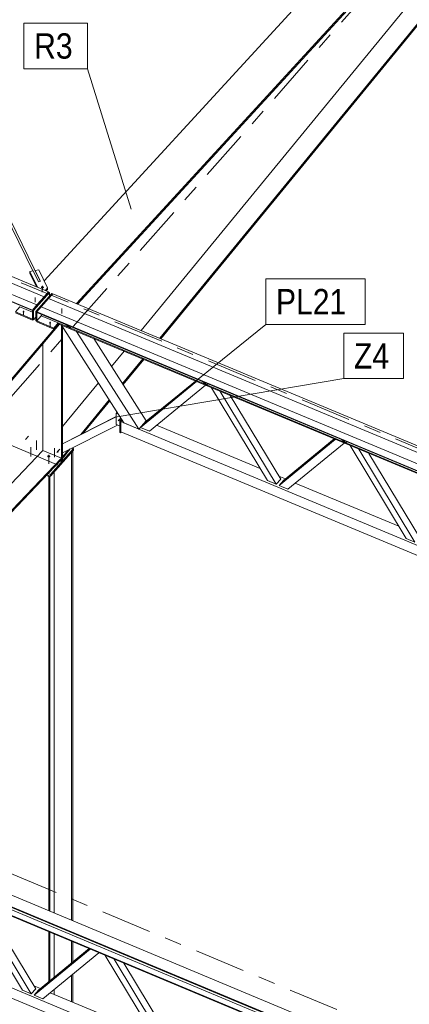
# Model space of a CAD drawing. Header units: millimetres. Extents: x -698 to 216, y -34 to 576.
# Tile 25 of 88: x -416 to -393, y 343 to 401. Entities that reach past the tile are written whole.
import ezdxf

# ---------------------------------------------------------------- set-up
doc = ezdxf.new("R2010")
doc.units = ezdxf.units.MM
for name, pattern in [('XKITLINE00', [0]), ('XKITLINE02', [4, 2, -2]), ('XKITLINE03', [6, 3, -1, 1, -1])]:
    doc.linetypes.add(name, pattern=pattern)
for name, color, linetype, lineweight in [('Element', 2, 'Continuous', 0), ('Spoina', 1, 'Continuous', 0), ('Znak elementu', 2, 'Continuous', 0), ('Śruba', 3, 'Continuous', 0)]:
    doc.layers.add(name, color=color, linetype=linetype, lineweight=lineweight)
doc.styles.add('ARIAL', font='ARIAL.TTF')

msp = doc.modelspace()

# ---------------------------------------------------------------- hatches: boundary and pattern name
at = {"layer": 'Śruba'}
for points in [[(-415.063, 384.917), (-415.071, 384.918), (-415.08, 384.92), (-415.089, 384.922), (-415.097, 384.925), (-415.104, 384.928), (-415.111, 384.932), (-415.118, 384.936), (-415.124, 384.941), (-415.129, 384.945), (-415.134, 384.951), (-415.137, 384.956), (-415.14, 384.962), (-415.142, 384.968), (-415.144, 384.974), (-415.144, 384.98), (-415.143, 384.986), (-415.142, 384.992), (-415.14, 384.998), (-415.136, 385.003), (-415.132, 385.009), (-415.128, 385.014), (-415.122, 385.018), (-415.116, 385.023), (-415.109, 385.027), (-415.102, 385.03), (-415.094, 385.033), (-415.086, 385.035), (-415.078, 385.037), (-415.069, 385.038), (-415.06, 385.039), (-415.051, 385.039), (-415.042, 385.039), (-415.033, 385.038), (-415.024, 385.036), (-415.016, 385.034), (-415.008, 385.031), (-415, 385.028), (-414.993, 385.024), (-414.987, 385.02), (-414.981, 385.015), (-414.975, 385.01), (-414.971, 385.005), (-414.967, 384.999), (-414.964, 384.994), (-414.962, 384.988), (-414.961, 384.982), (-414.961, 384.976), (-414.961, 384.97), (-414.963, 384.964), (-414.965, 384.958), (-414.968, 384.953), (-414.972, 384.947), (-414.977, 384.942), (-414.982, 384.937), (-414.988, 384.933), (-414.995, 384.929), (-415.002, 384.926), (-415.01, 384.923), (-415.018, 384.92), (-415.027, 384.919), (-415.036, 384.917), (-415.045, 384.917), (-415.054, 384.917)], [(-416.179, 383.484), (-416.19, 383.486), (-416.2, 383.489), (-416.209, 383.494), (-416.216, 383.5), (-416.222, 383.507), (-416.225, 383.515), (-416.227, 383.523), (-416.226, 383.531), (-416.222, 383.539), (-416.217, 383.546), (-416.21, 383.553), (-416.201, 383.558), (-416.191, 383.562), (-416.181, 383.564), (-416.169, 383.566), (-416.158, 383.565), (-416.147, 383.563), (-416.137, 383.559), (-416.128, 383.554), (-416.12, 383.548), (-416.115, 383.541), (-416.111, 383.534), (-416.11, 383.526), (-416.111, 383.518), (-416.114, 383.51), (-416.119, 383.502), (-416.126, 383.496), (-416.135, 383.491), (-416.145, 383.487), (-416.156, 383.484), (-416.167, 383.483)], [(-414.611, 382.829), (-414.622, 382.831), (-414.632, 382.835), (-414.641, 382.839), (-414.649, 382.846), (-414.654, 382.853), (-414.658, 382.86), (-414.659, 382.868), (-414.658, 382.876), (-414.655, 382.884), (-414.65, 382.891), (-414.643, 382.898), (-414.634, 382.903), (-414.624, 382.907), (-414.613, 382.91), (-414.602, 382.911), (-414.59, 382.91), (-414.579, 382.908), (-414.569, 382.905), (-414.56, 382.9), (-414.553, 382.894), (-414.547, 382.887), (-414.544, 382.879), (-414.543, 382.871), (-414.543, 382.863), (-414.547, 382.855), (-414.552, 382.848), (-414.559, 382.841), (-414.568, 382.836), (-414.578, 382.832), (-414.589, 382.829), (-414.6, 382.828)], [(-410.488, 377.141), (-410.481, 377.132), (-410.476, 377.123), (-410.472, 377.114), (-410.47, 377.105), (-410.47, 377.097), (-410.472, 377.09), (-410.476, 377.084), (-410.482, 377.079), (-410.489, 377.076), (-410.497, 377.075), (-410.506, 377.076), (-410.515, 377.078), (-410.525, 377.082), (-410.535, 377.088), (-410.544, 377.095), (-410.552, 377.103), (-410.559, 377.112), (-410.564, 377.121), (-410.568, 377.13), (-410.57, 377.139), (-410.569, 377.147), (-410.567, 377.155), (-410.564, 377.161), (-410.558, 377.165), (-410.551, 377.168), (-410.543, 377.169), (-410.534, 377.169), (-410.524, 377.166), (-410.514, 377.162), (-410.505, 377.156), (-410.496, 377.149)], [(-414.685, 374.91), (-414.694, 374.91), (-414.703, 374.912), (-414.711, 374.914), (-414.719, 374.917), (-414.727, 374.92), (-414.734, 374.924), (-414.741, 374.928), (-414.747, 374.932), (-414.752, 374.937), (-414.757, 374.943), (-414.761, 374.948), (-414.764, 374.954), (-414.766, 374.96), (-414.767, 374.966), (-414.768, 374.972), (-414.767, 374.979), (-414.766, 374.985), (-414.764, 374.991), (-414.761, 374.997), (-414.757, 375.002), (-414.752, 375.007), (-414.747, 375.012), (-414.741, 375.017), (-414.734, 375.021), (-414.727, 375.025), (-414.719, 375.028), (-414.711, 375.031), (-414.703, 375.033), (-414.694, 375.034), (-414.685, 375.035), (-414.676, 375.035), (-414.667, 375.035), (-414.658, 375.034), (-414.65, 375.033), (-414.641, 375.031), (-414.633, 375.028), (-414.625, 375.025), (-414.618, 375.021), (-414.611, 375.017), (-414.605, 375.012), (-414.6, 375.007), (-414.595, 375.002), (-414.591, 374.997), (-414.588, 374.991), (-414.586, 374.985), (-414.585, 374.979), (-414.584, 374.972), (-414.585, 374.966), (-414.586, 374.96), (-414.588, 374.954), (-414.591, 374.948), (-414.595, 374.943), (-414.6, 374.937), (-414.605, 374.932), (-414.611, 374.928), (-414.618, 374.924), (-414.625, 374.92), (-414.633, 374.917), (-414.641, 374.914), (-414.65, 374.912), (-414.658, 374.91), (-414.667, 374.91), (-414.676, 374.909)], [(-414.114, 375.275), (-414.107, 375.266), (-414.102, 375.257), (-414.098, 375.248), (-414.096, 375.239), (-414.096, 375.231), (-414.098, 375.223), (-414.102, 375.217), (-414.108, 375.213), (-414.115, 375.21), (-414.123, 375.209), (-414.132, 375.209), (-414.142, 375.212), (-414.151, 375.216), (-414.161, 375.222), (-414.17, 375.229), (-414.178, 375.237), (-414.185, 375.246), (-414.19, 375.255), (-414.194, 375.264), (-414.196, 375.273), (-414.196, 375.281), (-414.194, 375.288), (-414.19, 375.295), (-414.184, 375.299), (-414.177, 375.302), (-414.169, 375.303), (-414.16, 375.302), (-414.15, 375.3), (-414.141, 375.296), (-414.131, 375.29), (-414.122, 375.283)]]:
    msp.add_hatch(color=256, dxfattribs=at).paths.add_polyline_path(points, flags=17)

# ---------------------------------------------------------------- linework, layer by layer
at = {"layer": 'Element', "linetype": 'XKITLINE00', "lineweight": 0}
for p, q in [((-415.178, 385.333), (-434.606, 425.075)), ((-415.623, 385.944), (-434.412, 424.38)), ((-499.925, 420.309), (-414.69, 384.706)), ((-500.184, 420.026), (-414.949, 384.423)), ((-500.184, 420.026), (-414.95, 384.423)), ((-500.876, 419.229), (-415.642, 383.626)), ((-500.876, 419.206), (-415.641, 383.603)), ((-500.617, 419.535), (-415.382, 383.932)), ((-415.382, 383.932), (-500.617, 419.535)), ((-414.951, 385.359), (-393.697, 408.536)), ((-413.032, 384.014), (-391.417, 407.583)), ((-412.968, 383.987), (-391.353, 407.557)), ((-409.212, 382.418), (-392.275, 403.093)), ((-408.115, 381.96), (-391.118, 402.708)), ((-408.056, 381.935), (-391.055, 402.689)), ((-415.797, 385.81), (-415.795, 385.909)), ((-415.795, 385.909), (-415.597, 385.95)), ((-415.34, 384.978), (-415.795, 385.909)), ((-415.597, 385.95), (-415.285, 385.311)), ((-415.471, 385.976), (-415.273, 386.017)), ((-415.471, 385.932), (-415.471, 385.976)), ((-415.158, 385.337), (-415.471, 385.976)), ((-415.273, 386.017), (-414.752, 384.952)), ((-415.404, 385.004), (-415.797, 385.81)), ((-415.285, 385.311), (-415.158, 385.337)), ((-415.641, 383.62), (-414.69, 384.699)), ((-414.633, 384.675), (-415.584, 383.596)), ((-414.949, 384.423), (-414.69, 384.706)), ((-414.858, 384.813), (-414.916, 384.801)), ((-414.859, 384.777), (-414.858, 384.813)), ((-414.752, 384.952), (-414.858, 384.813)), ((-414.824, 384.762), (-414.754, 384.853)), ((-414.754, 384.853), (-414.752, 384.952)), ((-414.69, 384.706), (-414.69, 384.699)), ((-414.69, 384.699), (-414.633, 384.675)), ((-414.633, 384.454), (-414.633, 384.675)), ((-415.442, 383.537), (-414.491, 384.616)), ((-414.95, 384.423), (-415.382, 383.932)), ((-415.125, 383.825), (-414.693, 384.316)), ((-414.95, 384.405), (-414.95, 384.423)), ((-414.949, 384.405), (-414.949, 384.423)), ((-414.693, 384.316), (-414.433, 384.599)), ((-414.693, 384.315), (-414.693, 384.316)), ((-414.693, 384.316), (-329.458, 348.713)), ((-414.693, 384.316), (-329.458, 348.713)), ((-414.491, 384.616), (-414.438, 384.594)), ((-414.433, 384.599), (-329.199, 348.996)), ((-416.395, 383.826), (-416.654, 383.52)), ((-415.642, 383.098), (-416.654, 383.52)), ((-416.395, 383.826), (-415.641, 383.511)), ((-415.642, 383.626), (-415.382, 383.932)), ((-415.641, 383.603), (-415.642, 383.626)), ((-415.641, 383.076), (-415.641, 383.62)), ((-415.584, 383.596), (-415.641, 383.62)), ((-415.584, 383.052), (-415.584, 383.596)), ((-415.442, 382.993), (-415.442, 383.537)), ((-415.442, 383.537), (-415.385, 383.513)), ((-415.385, 383.519), (-415.126, 383.825)), ((-415.385, 383.519), (-415.385, 383.496)), ((-415.385, 383.519), (-330.151, 347.916)), ((-415.385, 382.992), (-415.385, 383.5)), ((-415.382, 383.932), (-415.382, 383.914)), ((-415.382, 383.914), (-415.382, 383.932)), ((-415.126, 383.825), (-329.891, 348.222)), ((-329.891, 348.222), (-415.125, 383.825)), ((-415.125, 383.825), (-415.125, 383.824)), ((-416.653, 383.461), (-415.641, 383.039)), ((-415.642, 383.098), (-415.641, 383.099)), ((-415.641, 383.039), (-415.642, 383.098)), ((-415.584, 383.052), (-415.641, 383.076)), ((-415.641, 383.039), (-415.618, 383.066)), ((-415.442, 383.214), (-415.584, 383.052)), ((-415.442, 382.993), (-415.385, 382.969)), ((-415.386, 382.991), (-415.127, 383.296)), ((-415.386, 382.991), (-415.385, 382.932)), ((-415.386, 382.991), (-414.374, 382.568)), ((-415.385, 383.496), (-330.15, 347.893)), ((-415.385, 382.932), (-414.373, 382.509)), ((-415.127, 383.296), (-414.115, 382.874)), ((-415.124, 383.295), (-415.065, 383.362)), ((-436.027, 356.995), (-414.109, 382.82)), ((-435.967, 356.969), (-414.048, 382.795)), ((-414.374, 382.568), (-414.115, 382.874)), ((-414.373, 382.509), (-414.374, 382.568)), ((-414.114, 382.815), (-414.373, 382.509)), ((-414.115, 382.874), (-414.114, 382.815)), ((-414.115, 382.871), (-330.905, 348.114)), ((-414.114, 382.822), (-330.935, 348.078)), ((-413.932, 374.624), (-413.932, 382.747)), ((-410.232, 376.956), (-413.918, 382.74)), ((-413.863, 374.703), (-413.863, 382.655)), ((-413.667, 382.778), (-413.696, 382.79)), ((-413.437, 382.588), (-413.696, 382.79)), ((-413.408, 382.576), (-413.667, 382.778)), ((-413.408, 382.576), (-413.437, 382.588)), ((-413.348, 382.645), (-413.408, 382.576)), ((-409.348, 376.586), (-413.033, 382.371)), ((-408.915, 377.076), (-412.018, 381.947)), ((-415.029, 375.323), (-415.029, 381.639)), ((-410.959, 380.285), (-410.215, 381.194)), ((-410.315, 379.274), (-409.118, 380.736)), ((-410.28, 379.219), (-409.059, 380.711)), ((-408.986, 376.972), (-405.995, 379.431)), ((-413.863, 376.74), (-411.744, 379.328)), ((-409.245, 376.677), (-405.929, 379.404)), ((-405.411, 379.187), (-408.727, 376.461)), ((-405.563, 379.393), (-405.591, 379.405)), ((-405.332, 379.203), (-405.591, 379.405)), ((-405.303, 379.191), (-405.563, 379.393)), ((-405.303, 379.191), (-405.332, 379.203)), ((-405.243, 379.259), (-405.303, 379.191)), ((-401.733, 373.539), (-405.049, 379.036)), ((-412.775, 376.271), (-411.099, 378.317)), ((-412.639, 376.34), (-411.065, 378.262)), ((-401.215, 373.323), (-404.531, 378.82)), ((-403.947, 378.576), (-400.956, 373.617)), ((-413.863, 375.719), (-410.698, 377.324)), ((-413.863, 375.711), (-410.698, 377.316)), ((-410.698, 377.529), (-410.672, 377.558)), ((-410.561, 377.472), (-410.698, 377.529)), ((-410.698, 377.529), (-410.698, 376.864)), ((-410.672, 377.558), (-410.596, 377.527)), ((-410.481, 377.056), (-410.374, 377.178)), ((-410.439, 377.038), (-410.349, 377.139)), ((-410.338, 377.122), (-410.417, 377.033)), ((-413.863, 375.175), (-410.607, 376.826)), ((-410.698, 376.864), (-410.481, 376.774)), ((-410.439, 377.038), (-410.481, 377.056)), ((-410.481, 376.391), (-410.481, 377.056)), ((-410.439, 376.373), (-410.439, 377.038)), ((-410.417, 377.033), (-409.388, 376.603)), ((-410.417, 377.033), (-410.417, 376.428)), ((-409.348, 376.586), (-410.232, 376.956)), ((-408.915, 377.076), (-409.348, 376.586)), ((-409.348, 376.586), (-334.618, 345.371)), ((-409.245, 376.677), (-408.986, 376.972)), ((-408.727, 376.461), (-409.245, 376.677)), ((-408.915, 377.076), (-408.878, 377.061)), ((-408.295, 376.817), (-402.166, 374.257)), ((-410.481, 376.391), (-410.439, 376.373)), ((-410.439, 376.373), (-410.397, 376.42)), ((-410.417, 376.428), (-334.62, 344.768)), ((-401.043, 373.251), (-397.727, 375.978)), ((-400.784, 373.545), (-397.792, 376.005)), ((-397.36, 375.967), (-397.389, 375.979)), ((-397.13, 375.776), (-397.389, 375.979)), ((-397.101, 375.764), (-397.36, 375.967)), ((-414.576, 373.894), (-413.219, 375.433)), ((-413.219, 375.337), (-414.576, 373.797)), ((-413.863, 374.943), (-413.538, 375.339)), ((-413.859, 374.851), (-413.402, 375.408)), ((-413.292, 375.464), (-413.219, 375.433)), ((-413.219, 375.433), (-413.219, 375.337)), ((-397.209, 375.761), (-400.525, 373.035)), ((-397.101, 375.764), (-397.13, 375.776)), ((-397.041, 375.833), (-397.101, 375.764)), ((-393.531, 370.113), (-396.847, 375.61)), ((-393.013, 369.897), (-396.329, 375.394)), ((-433.518, 355.946), (-415.029, 375.323)), ((-432.421, 355.488), (-413.932, 374.864)), ((-432.354, 355.461), (-413.937, 374.763)), ((-415.029, 375.323), (-413.932, 374.864)), ((-413.932, 374.864), (-413.937, 374.763)), ((-413.859, 374.851), (-413.863, 374.943)), ((-413.863, 374.853), (-413.859, 374.851)), ((-413.327, 347.513), (-413.327, 375.214)), ((-413.256, 347.483), (-413.256, 375.295)), ((-395.745, 375.15), (-392.754, 370.191)), ((-414.03, 374.665), (-413.932, 374.624)), ((-413.932, 374.624), (-413.863, 374.703)), ((-414.815, 373.843), (-414.682, 373.787)), ((-414.576, 373.797), (-414.778, 373.881)), ((-414.712, 373.95), (-414.576, 373.894)), ((-414.682, 373.787), (-414.648, 373.827)), ((-414.682, 348.079), (-414.682, 373.787)), ((-414.611, 348.049), (-414.611, 373.811)), ((-414.576, 373.894), (-414.576, 373.797)), ((-414.362, 347.945), (-414.362, 374.04)), ((-400.956, 373.617), (-401.215, 373.323)), ((-401.064, 373.797), (-400.676, 373.634)), ((-401.215, 373.323), (-401.733, 373.539)), ((-401.043, 373.251), (-400.784, 373.545)), ((-400.525, 373.035), (-401.043, 373.251)), ((-400.092, 373.391), (-393.964, 370.831)), ((-393.013, 369.897), (-393.531, 370.113)), ((-437.403, 357.569), (-352.168, 321.966)), ((-352.6, 321.457), (-437.835, 357.06)), ((-352.599, 321.41), (-437.834, 357.013)), ((-437.618, 356.784), (-395.239, 339.082)), ((-352.588, 320.939), (-437.823, 356.542)), ((-352.587, 320.892), (-437.822, 356.495)), ((-432.084, 349.861), (-358.38, 319.075)), ((-433.114, 349.687), (-357.317, 318.026)), ((-416.228, 343.372), (-419.537, 348.857)), ((-415.71, 343.156), (-419.019, 348.641)), ((-418.435, 348.397), (-415.45, 343.45)), ((-414.682, 343.868), (-414.682, 346.829)), ((-414.611, 343.927), (-414.611, 346.8)), ((-414.362, 344.132), (-414.362, 346.695)), ((-413.327, 344.982), (-413.327, 346.263)), ((-413.256, 345.041), (-413.256, 346.233)), ((-415.538, 343.084), (-412.228, 345.804)), ((-415.278, 343.378), (-412.294, 345.832)), ((-411.71, 345.588), (-415.02, 342.867)), ((-408.025, 339.946), (-411.335, 345.431)), ((-407.507, 339.73), (-410.817, 345.215)), ((-410.232, 344.971), (-407.248, 340.024)), ((-413.327, 342.697), (-413.327, 344.259)), ((-413.256, 342.667), (-413.256, 344.318)), ((-415.71, 343.156), (-416.228, 343.372)), ((-415.45, 343.45), (-415.71, 343.156)), ((-415.559, 343.629), (-415.17, 343.467)), ((-415.538, 343.084), (-415.278, 343.378)), ((-414.362, 343.129), (-414.362, 343.408)), ((-415.02, 342.867), (-415.538, 343.084)), ((-414.587, 343.223), (-408.458, 340.664))]:
    msp.add_line(p, q, dxfattribs=at)
at = {"layer": 'Spoina', "linetype": 'XKITLINE03', "lineweight": 0}
for p, q in [((-540.198, 238.634), (-357.487, 445.897)), ((-549.176, 440.752), (151.851, 147.93)), ((-428.088, 354.946), (-342.81, 319.325))]:
    msp.add_line(p, q, dxfattribs=at)
at = {"layer": 'Znak elementu', "linetype": 'XKITLINE00', "lineweight": 0}
for p, q in [((-416.142, 400.613), (-412.386, 400.613)), ((-416.142, 397.913), (-416.142, 400.613)), ((-412.386, 397.913), (-412.386, 400.613)), ((-416.142, 397.913), (-412.386, 397.913)), ((-409.798, 389.603), (-412.386, 397.913)), ((-401.837, 385.478), (-395.965, 385.478)), ((-401.837, 382.778), (-401.837, 385.478)), ((-395.965, 382.778), (-395.965, 385.478)), ((-408.908, 377.057), (-401.837, 382.778)), ((-401.837, 382.778), (-395.965, 382.778)), ((-397.224, 382.27), (-393.69, 382.27)), ((-397.224, 379.57), (-397.224, 382.27)), ((-393.69, 379.57), (-393.69, 382.27)), ((-410.748, 377.297), (-397.224, 379.57)), ((-397.224, 379.57), (-393.69, 379.57)), ((-414.124, 374.441), (-422.784, 378.091))]:
    msp.add_line(p, q, dxfattribs=at)
at = {"layer": 'Śruba', "linetype": 'XKITLINE00', "lineweight": 0}
for p, q in [((-415.05, 385.065), (-415.058, 384.693)), ((-416.163, 383.315), (-416.169, 383.58)), ((-414.596, 382.661), (-414.602, 382.926)), ((-410.565, 377.071), (-410.436, 377.218)), ((-414.018, 375.401), (-414.191, 375.205)), ((-414.676, 375.07), (-414.676, 374.526))]:
    msp.add_line(p, q, dxfattribs=at)
at = {"layer": 'Śruba', "linetype": 'XKITLINE02', "lineweight": 0}
for p, q in [((-415.479, 384.092), (-415.473, 384.37)), ((-413.912, 383.437), (-413.906, 383.716)), ((-415.871, 376.174), (-416.044, 375.978)), ((-415.745, 375.516), (-415.745, 374.972)), ((-415.399, 375.909), (-415.399, 375.365)), ((-414.33, 375.462), (-414.33, 374.918))]:
    msp.add_line(p, q, dxfattribs=at)

# ---------------------------------------------------------------- texts
at = {"layer": 'Znak elementu', "style": 'ARIAL', "width": 0.85}
for s, p in [('R3', (-415.542, 398.513)), ('PL21', (-401.237, 383.378)), ('Z4', (-396.624, 380.17))]:
    msp.add_text(s, height=1.5, dxfattribs=at).set_placement(p)

doc.saveas('drawing.dxf')
